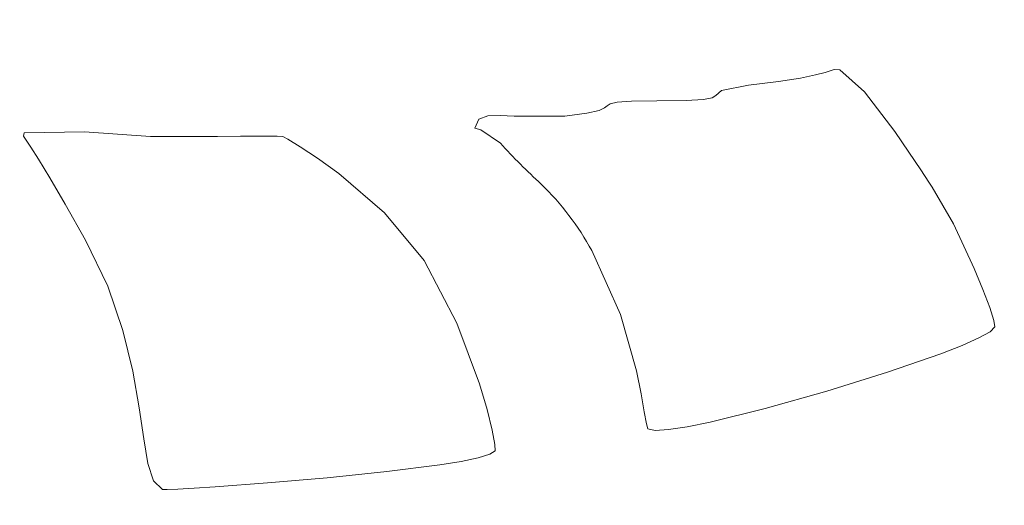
# Model space of a CAD drawing. Header units: millimetres. Extents: x -285 to 176, y -252 to 158.
# Tile 243 of 256: x 29.25 to 33.85, y 60.52 to 62.79. Entities that reach past the tile are written whole.
import ezdxf

# ---------------------------------------------------------------- set-up
doc = ezdxf.new("R2010")
doc.units = ezdxf.units.MM
doc.header["$MEASUREMENT"] = 0
doc.layers.add('Layer 1', color=7, linetype='Continuous')

msp = doc.modelspace()

# ---------------------------------------------------------------- linework, layer by layer
at = {"layer": 'Layer 1', "color": 1, "lineweight": 9}
msp.add_open_spline([(25.7509, 82.7633), (25.7509, 82.7633), (27.8852, 84.8976), (27.8852, 84.8976), (27.8852, 84.8976), (27.8852, 84.8976), (34.9583, 77.8244), (34.9583, 77.8244), (34.9583, 77.8244), (34.9583, 77.8244), (32.824, 75.6936), (32.824, 75.6936), (32.824, 75.6936), (32.824, 75.6936), (42.1833, 66.3344), (42.1833, 66.3344), (42.1833, 66.3344), (42.1833, 66.3344), (44.2505, 68.4017), (44.2505, 68.4017), (44.2505, 68.4017), (44.2505, 68.4017), (51.3202, 61.3285), (51.3202, 61.3285), (51.3202, 61.3285), (51.3202, 61.3285), (49.2529, 59.2613), (49.2529, 59.2613), (49.2529, 59.2613), (49.2529, 59.2613), (57.4973, 51.0203), (57.4973, 51.0203), (57.4973, 51.0203), (57.4973, 51.0203), (49.2918, 42.8147), (49.2918, 42.8147), (49.2918, 42.8147), (49.2918, 42.8147), (51.3202, 40.7828), (51.3202, 40.7828), (51.3202, 40.7828), (51.3202, 40.7828), (44.2505, 33.7096), (44.2505, 33.7096), (44.2505, 33.7096), (44.2505, 33.7096), (42.2185, 35.7416), (42.2185, 35.7416), (42.2185, 35.7416), (42.2185, 35.7416), (32.8593, 26.3824), (32.8593, 26.3824), (32.8593, 26.3824), (32.8593, 26.3824), (34.9583, 24.2869), (34.9583, 24.2869), (34.9583, 24.2869), (34.9583, 24.2869), (27.8852, 17.2137), (27.8852, 17.2137), (27.8852, 17.2137), (27.8852, 17.2137), (25.7897, 19.3127), (25.7897, 19.3127), (25.7897, 19.3127), (25.7897, 19.3127), (24.308, 17.831), (24.308, 17.831), (24.308, 17.831), (24.308, 17.831), (22.5017, 16.5505), (22.5017, 16.5505), (22.5017, 16.5505), (22.5017, 16.5505), (-21.5072, 16.5505), (-21.5072, 16.5505), (-21.5072, 16.5505), (-21.5072, 16.5505), (-21.8036, 16.5505), (-21.8036, 16.5505), (-21.8036, 16.5505), (-21.8036, 16.5505), (-51.2041, 16.5505), (-51.2041, 16.5505), (-51.2041, 16.5505), (-51.2041, 16.5505), (-51.2041, 27.7088), (-51.2041, 27.7088), (-51.2041, 27.7088), (-51.2041, 27.7088), (-54.0933, 27.7088), (-54.0933, 27.7088), (-54.0933, 27.7088), (-54.0933, 27.7088), (-54.0933, 43.0088), (-54.0933, 43.0088), (-54.0933, 43.0088), (-54.0933, 43.0088), (-51.2041, 43.0088), (-51.2041, 43.0088), (-51.2041, 43.0088), (-51.2041, 43.0088), (-51.2041, 59.0919), (-51.2041, 59.0919), (-51.2041, 59.0919), (-51.2041, 59.0919), (-54.0933, 59.0919), (-54.0933, 59.0919), (-54.0933, 59.0919), (-54.0933, 59.0919), (-54.0933, 74.3919), (-54.0933, 74.3919), (-54.0933, 74.3919), (-54.0933, 74.3919), (-51.2039, 74.3919), (-51.2039, 74.3919), (-51.2039, 74.3919), (-51.2039, 74.3919), (-51.2039, 85.5502), (-51.2039, 85.5502), (-51.2039, 85.5502), (-51.2039, 85.5502), (-21.5355, 85.5502), (-21.5355, 85.5502), (-21.5355, 85.5502), (-21.5355, 85.5502), (22.5017, 85.5502), (22.5017, 85.5502), (22.5017, 85.5502), (22.5017, 85.5502), (24.2127, 84.305), (24.2127, 84.305), (24.2127, 84.305), (24.2127, 84.305), (25.7509, 82.7633), (25.7509, 82.7633)], degree=3, knots=[0, 0, 0, 0, 0.028571, 0.028571, 0.028571, 0.028571, 0.057143, 0.057143, 0.057143, 0.057143, 0.085714, 0.085714, 0.085714, 0.085714, 0.114286, 0.114286, 0.114286, 0.114286, 0.142857, 0.142857, 0.142857, 0.142857, 0.171429, 0.171429, 0.171429, 0.171429, 0.2, 0.2, 0.2, 0.2, 0.228571, 0.228571, 0.228571, 0.228571, 0.257143, 0.257143, 0.257143, 0.257143, 0.285714, 0.285714, 0.285714, 0.285714, 0.314286, 0.314286, 0.314286, 0.314286, 0.342857, 0.342857, 0.342857, 0.342857, 0.371429, 0.371429, 0.371429, 0.371429, 0.4, 0.4, 0.4, 0.4, 0.428571, 0.428571, 0.428571, 0.428571, 0.457143, 0.457143, 0.457143, 0.457143, 0.485714, 0.485714, 0.485714, 0.485714, 0.514286, 0.514286, 0.514286, 0.514286, 0.542857, 0.542857, 0.542857, 0.542857, 0.571429, 0.571429, 0.571429, 0.571429, 0.6, 0.6, 0.6, 0.6, 0.628571, 0.628571, 0.628571, 0.628571, 0.657143, 0.657143, 0.657143, 0.657143, 0.685714, 0.685714, 0.685714, 0.685714, 0.714286, 0.714286, 0.714286, 0.714286, 0.742857, 0.742857, 0.742857, 0.742857, 0.771429, 0.771429, 0.771429, 0.771429, 0.8, 0.8, 0.8, 0.8, 0.828571, 0.828571, 0.828571, 0.828571, 0.857143, 0.857143, 0.857143, 0.857143, 0.885714, 0.885714, 0.885714, 0.885714, 0.914286, 0.914286, 0.914286, 0.914286, 0.942857, 0.942857, 0.942857, 0.942857, 1, 1, 1, 1], dxfattribs=at)
at = {"layer": 'Layer 1', "color": 3, "lineweight": 9}
for points, knots in [([(3.8364, 68.1618), (3.8364, 68.1618), (3.72, 68.1636), (3.72, 68.1636), (3.72, 68.1636), (3.72, 68.1636), (3.6248, 68.1631), (3.6248, 68.1631), (3.6248, 68.1631), (3.6248, 68.1631), (3.5507, 68.1514), (3.5507, 68.1514), (3.5507, 68.1514), (3.5507, 68.1514), (3.4977, 68.1195), (3.4977, 68.1195), (3.4977, 68.1195), (3.4977, 68.1195), (3.4659, 68.0983), (3.4659, 68.0983), (3.4659, 68.0983), (3.4659, 68.0983), (3.4685, 67.0839), (3.4685, 67.0839), (3.4685, 67.0839), (3.4685, 67.0839), (3.4711, 66.1348), (3.4711, 66.1348), (3.4711, 66.1348), (3.4711, 66.1348), (3.4735, 65.251), (3.4735, 65.251), (3.4735, 65.251), (3.4735, 65.251), (3.4759, 64.4325), (3.4759, 64.4325), (3.4759, 64.4325), (3.4759, 64.4325), (3.4782, 63.6794), (3.4782, 63.6794), (3.4782, 63.6794), (3.4782, 63.6794), (3.4804, 62.9917), (3.4804, 62.9917), (3.4804, 62.9917), (3.4804, 62.9917), (3.4825, 62.3693), (3.4825, 62.3693), (3.4825, 62.3693), (3.4825, 62.3693), (3.4845, 61.8122), (3.4845, 61.8122), (3.4845, 61.8122), (3.4845, 61.8122), (3.4864, 61.3205), (3.4864, 61.3205), (3.4864, 61.3205), (3.4864, 61.3205), (3.4883, 60.8942), (3.4883, 60.8942), (3.4883, 60.8942), (3.4883, 60.8942), (3.4901, 60.5333), (3.4901, 60.5333), (3.4901, 60.5333), (3.4901, 60.5333), (3.4918, 60.2377), (3.4918, 60.2377), (3.4918, 60.2377), (3.4918, 60.2377), (3.4934, 60.0075), (3.4934, 60.0075), (3.4934, 60.0075), (3.4934, 60.0075), (3.4949, 59.8427), (3.4949, 59.8427), (3.4949, 59.8427), (3.4949, 59.8427), (3.4964, 59.7433), (3.4964, 59.7433), (3.4964, 59.7433), (3.4964, 59.7433), (3.4977, 59.7092), (3.4977, 59.7092), (3.4977, 59.7092), (3.4977, 59.7092), (3.5295, 59.6775), (3.5295, 59.6775), (3.5295, 59.6775), (3.5295, 59.6775), (14.1022, 59.6775), (14.1022, 59.6775), (14.1022, 59.6775), (14.1022, 59.6775), (14.1538, 59.6843), (14.1538, 59.6843), (14.1538, 59.6843), (14.1538, 59.6843), (14.2216, 59.69), (14.2216, 59.69), (14.2216, 59.69), (14.2216, 59.69), (14.3283, 59.6948), (14.3283, 59.6948), (14.3283, 59.6948), (14.3283, 59.6948), (14.4963, 59.6988), (14.4963, 59.6988), (14.4963, 59.6988), (14.4963, 59.6988), (14.6104, 59.7005), (14.6104, 59.7005), (14.6104, 59.7005), (14.6104, 59.7005), (14.7483, 59.7021), (14.7483, 59.7021), (14.7483, 59.7021), (14.7483, 59.7021), (14.9128, 59.7034), (14.9128, 59.7034), (14.9128, 59.7034), (14.9128, 59.7034), (15.1068, 59.7046), (15.1068, 59.7046), (15.1068, 59.7046), (15.1068, 59.7046), (15.333, 59.7056), (15.333, 59.7056), (15.333, 59.7056), (15.333, 59.7056), (15.5943, 59.7065), (15.5943, 59.7065), (15.5943, 59.7065), (15.5943, 59.7065), (15.8935, 59.7073), (15.8935, 59.7073), (15.8935, 59.7073), (15.8935, 59.7073), (16.2334, 59.7079), (16.2334, 59.7079), (16.2334, 59.7079), (16.2334, 59.7079), (16.6169, 59.7084), (16.6169, 59.7084), (16.6169, 59.7084), (16.6169, 59.7084), (17.0468, 59.7089), (17.0468, 59.7089), (17.0468, 59.7089), (17.0468, 59.7089), (17.5258, 59.7092), (17.5258, 59.7092), (17.5258, 59.7092), (17.5258, 59.7092), (18.0568, 59.7094), (18.0568, 59.7094), (18.0568, 59.7094), (18.0568, 59.7094), (18.6426, 59.7096), (18.6426, 59.7096), (18.6426, 59.7096), (18.6426, 59.7096), (19.2861, 59.7097), (19.2861, 59.7097), (19.2861, 59.7097), (19.2861, 59.7097), (19.9901, 59.7097), (19.9901, 59.7097), (19.9901, 59.7097), (19.9901, 59.7097), (20.7573, 59.7097), (20.7573, 59.7097), (20.7573, 59.7097), (20.7573, 59.7097), (21.5906, 59.7097), (21.5906, 59.7097), (21.5906, 59.7097), (21.5906, 59.7097), (22.4929, 59.7096), (22.4929, 59.7096), (22.4929, 59.7096), (22.4929, 59.7096), (23.4668, 59.7095), (23.4668, 59.7095), (23.4668, 59.7095), (23.4668, 59.7095), (24.5154, 59.7095), (24.5154, 59.7095), (24.5154, 59.7095), (24.5154, 59.7095), (25.6413, 59.7094), (25.6413, 59.7094), (25.6413, 59.7094), (25.6413, 59.7094), (26.8474, 59.7093), (26.8474, 59.7093), (26.8474, 59.7093), (26.8474, 59.7093), (28.1366, 59.7092), (28.1366, 59.7092), (28.1366, 59.7092), (28.1366, 59.7092), (29.5115, 59.7092), (29.5115, 59.7092), (29.5115, 59.7092), (29.5115, 59.7092), (29.8546, 59.7103), (29.8546, 59.7103), (29.8546, 59.7103), (29.8546, 59.7103), (30.2528, 59.7175), (30.2528, 59.7175), (30.2528, 59.7175), (30.2528, 59.7175), (30.7007, 59.7364), (30.7007, 59.7364), (30.7007, 59.7364), (30.7007, 59.7364), (31.1925, 59.7727), (31.1925, 59.7727), (31.1925, 59.7727), (31.1925, 59.7727), (31.7227, 59.8322), (31.7227, 59.8322), (31.7227, 59.8322), (31.7227, 59.8322), (32.2857, 59.9206), (32.2857, 59.9206), (32.2857, 59.9206), (32.2857, 59.9206), (32.8758, 60.0435), (32.8758, 60.0435), (32.8758, 60.0435), (32.8758, 60.0435), (33.4873, 60.2067), (33.4873, 60.2067), (33.4873, 60.2067), (33.4873, 60.2067), (33.7741, 60.2997), (33.7741, 60.2997), (33.7741, 60.2997), (33.7741, 60.2997), (34.1084, 60.4215), (34.1084, 60.4215), (34.1084, 60.4215), (34.1084, 60.4215), (34.4786, 60.5705), (34.4786, 60.5705), (34.4786, 60.5705), (34.4786, 60.5705), (34.8733, 60.7451), (34.8733, 60.7451), (34.8733, 60.7451), (34.8733, 60.7451), (35.6905, 61.1646), (35.6905, 61.1646), (35.6905, 61.1646), (35.6905, 61.1646), (36.4683, 61.6671), (36.4683, 61.6671), (36.4683, 61.6671), (36.8846, 61.9877), (37.2772, 62.3379), (37.6431, 62.7149), (37.6431, 62.7149), (37.6431, 62.7149), (37.9879, 63.0909), (37.9879, 63.0909), (37.9879, 63.0909), (37.9879, 63.0909), (38.2979, 63.4795), (38.2979, 63.4795), (38.2979, 63.4795), (38.2979, 63.4795), (38.4229, 63.6544), (38.4229, 63.6544), (38.4229, 63.6544), (38.4229, 63.6544), (38.5187, 63.8033), (38.5187, 63.8033), (38.5187, 63.8033), (38.5187, 63.8033), (38.5785, 63.9167), (38.5785, 63.9167), (38.5785, 63.9167), (38.5785, 63.9167), (38.5955, 63.9849), (38.5955, 63.9849), (38.5955, 63.9849), (38.5955, 63.9849), (38.5715, 64.0229), (38.5715, 64.0229), (38.5715, 64.0229), (38.5715, 64.0229), (38.5107, 64.1061), (38.5107, 64.1061), (38.5107, 64.1061), (38.5107, 64.1061), (38.4219, 64.2236), (38.4219, 64.2236), (38.4219, 64.2236), (38.4219, 64.2236), (38.3138, 64.3646), (38.3138, 64.3646), (38.3138, 64.3646), (38.3138, 64.3646), (38.0752, 64.674), (38.0752, 64.674), (38.0752, 64.674), (38.0752, 64.674), (37.8653, 64.948), (37.8653, 64.948), (37.8653, 64.948), (37.8653, 64.948), (37.8448, 64.971), (37.8448, 64.971), (37.8448, 64.971), (37.8448, 64.971), (37.7911, 65.0305), (37.7911, 65.0305), (37.7911, 65.0305), (37.7911, 65.0305), (37.708, 65.1198), (37.708, 65.1198), (37.708, 65.1198), (37.708, 65.1198), (37.5994, 65.2324), (37.5994, 65.2324), (37.5994, 65.2324), (37.5994, 65.2324), (37.3211, 65.5011), (37.3211, 65.5011), (37.3211, 65.5011), (37.3211, 65.5011), (36.9869, 65.7841), (36.9869, 65.7841), (36.9869, 65.7841), (36.9869, 65.7841), (36.9702, 65.8039), (36.9702, 65.8039), (36.9702, 65.8039), (36.9702, 65.8039), (36.9209, 65.8579), (36.9209, 65.8579), (36.9209, 65.8579), (36.9209, 65.8579), (36.821, 65.95), (36.821, 65.95), (36.821, 65.95), (36.821, 65.95), (36.6522, 66.0839), (36.6522, 66.0839), (36.6522, 66.0839), (36.6522, 66.0839), (36.5363, 66.1678), (36.5363, 66.1678), (36.5363, 66.1678), (36.5363, 66.1678), (36.3963, 66.2635), (36.3963, 66.2635), (36.3963, 66.2635), (36.3963, 66.2635), (36.2299, 66.3716), (36.2299, 66.3716), (36.2299, 66.3716), (36.2299, 66.3716), (36.0349, 66.4925), (36.0349, 66.4925), (36.0349, 66.4925), (36.0349, 66.4925), (35.809, 66.6267), (35.809, 66.6267), (35.809, 66.6267), (35.809, 66.6267), (35.55, 66.7747), (35.55, 66.7747), (35.55, 66.7747), (35.55, 66.7747), (35.2555, 66.937), (35.2555, 66.937), (35.2555, 66.937), (35.2555, 66.937), (34.9232, 67.114), (34.9232, 67.114), (34.9232, 67.114), (34.9232, 67.114), (34.6914, 67.2236), (34.6914, 67.2236), (34.6914, 67.2236), (34.6914, 67.2236), (34.389, 67.3462), (34.389, 67.3462), (34.389, 67.3462), (34.389, 67.3462), (34.0379, 67.4745), (34.0379, 67.4745), (34.0379, 67.4745), (34.0379, 67.4745), (33.6602, 67.6009), (33.6602, 67.6009), (33.6602, 67.6009), (33.6602, 67.6009), (33.2779, 67.718), (33.2779, 67.718), (33.2779, 67.718), (33.2779, 67.718), (32.913, 67.8185), (32.913, 67.8185), (32.913, 67.8185), (32.913, 67.8185), (32.5874, 67.8948), (32.5874, 67.8948), (32.5874, 67.8948), (32.5874, 67.8948), (32.3231, 67.9395), (32.3231, 67.9395), (32.3231, 67.9395), (32.3231, 67.9395), (32.1374, 67.9636), (32.1374, 67.9636), (32.1374, 67.9636), (32.1374, 67.9636), (31.9853, 67.9866), (31.9853, 67.9866), (31.9853, 67.9866), (31.9853, 67.9866), (31.8592, 68.0085), (31.8592, 68.0085), (31.8592, 68.0085), (31.8592, 68.0085), (31.7517, 68.0293), (31.7517, 68.0293), (31.7517, 68.0293), (31.7517, 68.0293), (31.5618, 68.0672), (31.5618, 68.0672), (31.5618, 68.0672), (31.5618, 68.0672), (31.3552, 68.0996), (31.3552, 68.0996), (31.3552, 68.0996), (31.3552, 68.0996), (31.2268, 68.1136), (31.2268, 68.1136), (31.2268, 68.1136), (31.2268, 68.1136), (31.0714, 68.1259), (31.0714, 68.1259), (31.0714, 68.1259), (31.0714, 68.1259), (30.8816, 68.1365), (30.8816, 68.1365), (30.8816, 68.1365), (30.8816, 68.1365), (30.6499, 68.1454), (30.6499, 68.1454), (30.6499, 68.1454), (30.6499, 68.1454), (30.3686, 68.1525), (30.3686, 68.1525), (30.3686, 68.1525), (30.3686, 68.1525), (30.0301, 68.1576), (30.0301, 68.1576), (30.0301, 68.1576), (30.0301, 68.1576), (29.6271, 68.1607), (29.6271, 68.1607), (29.6271, 68.1607), (29.6271, 68.1607), (29.1517, 68.1618), (29.1517, 68.1618), (29.1517, 68.1618), (29.1517, 68.1618), (3.8364, 68.1618), (3.8364, 68.1618)], [0, 0, 0, 0, 0.008333, 0.008333, 0.008333, 0.008333, 0.016667, 0.016667, 0.016667, 0.016667, 0.025, 0.025, 0.025, 0.025, 0.033333, 0.033333, 0.033333, 0.033333, 0.041667, 0.041667, 0.041667, 0.041667, 0.05, 0.05, 0.05, 0.05, 0.058333, 0.058333, 0.058333, 0.058333, 0.066667, 0.066667, 0.066667, 0.066667, 0.075, 0.075, 0.075, 0.075, 0.083333, 0.083333, 0.083333, 0.083333, 0.091667, 0.091667, 0.091667, 0.091667, 0.1, 0.1, 0.1, 0.1, 0.108333, 0.108333, 0.108333, 0.108333, 0.116667, 0.116667, 0.116667, 0.116667, 0.125, 0.125, 0.125, 0.125, 0.133333, 0.133333, 0.133333, 0.133333, 0.141667, 0.141667, 0.141667, 0.141667, 0.15, 0.15, 0.15, 0.15, 0.158333, 0.158333, 0.158333, 0.158333, 0.166667, 0.166667, 0.166667, 0.166667, 0.175, 0.175, 0.175, 0.175, 0.183333, 0.183333, 0.183333, 0.183333, 0.191667, 0.191667, 0.191667, 0.191667, 0.2, 0.2, 0.2, 0.2, 0.208333, 0.208333, 0.208333, 0.208333, 0.216667, 0.216667, 0.216667, 0.216667, 0.225, 0.225, 0.225, 0.225, 0.233333, 0.233333, 0.233333, 0.233333, 0.241667, 0.241667, 0.241667, 0.241667, 0.25, 0.25, 0.25, 0.25, 0.258333, 0.258333, 0.258333, 0.258333, 0.266667, 0.266667, 0.266667, 0.266667, 0.275, 0.275, 0.275, 0.275, 0.283333, 0.283333, 0.283333, 0.283333, 0.291667, 0.291667, 0.291667, 0.291667, 0.3, 0.3, 0.3, 0.3, 0.308333, 0.308333, 0.308333, 0.308333, 0.316667, 0.316667, 0.316667, 0.316667, 0.325, 0.325, 0.325, 0.325, 0.333333, 0.333333, 0.333333, 0.333333, 0.341667, 0.341667, 0.341667, 0.341667, 0.35, 0.35, 0.35, 0.35, 0.358333, 0.358333, 0.358333, 0.358333, 0.366667, 0.366667, 0.366667, 0.366667, 0.375, 0.375, 0.375, 0.375, 0.383333, 0.383333, 0.383333, 0.383333, 0.391667, 0.391667, 0.391667, 0.391667, 0.4, 0.4, 0.4, 0.4, 0.408333, 0.408333, 0.408333, 0.408333, 0.416667, 0.416667, 0.416667, 0.416667, 0.425, 0.425, 0.425, 0.425, 0.433333, 0.433333, 0.433333, 0.433333, 0.441667, 0.441667, 0.441667, 0.441667, 0.45, 0.45, 0.45, 0.45, 0.458333, 0.458333, 0.458333, 0.458333, 0.466667, 0.466667, 0.466667, 0.466667, 0.475, 0.475, 0.475, 0.475, 0.483333, 0.483333, 0.483333, 0.483333, 0.491667, 0.491667, 0.491667, 0.491667, 0.5, 0.5, 0.5, 0.5, 0.508333, 0.508333, 0.508333, 0.508333, 0.516667, 0.516667, 0.516667, 0.516667, 0.525, 0.525, 0.525, 0.525, 0.533333, 0.533333, 0.533333, 0.533333, 0.541667, 0.541667, 0.541667, 0.541667, 0.55, 0.55, 0.55, 0.55, 0.558333, 0.558333, 0.558333, 0.558333, 0.566667, 0.566667, 0.566667, 0.566667, 0.575, 0.575, 0.575, 0.575, 0.583333, 0.583333, 0.583333, 0.583333, 0.591667, 0.591667, 0.591667, 0.591667, 0.6, 0.6, 0.6, 0.6, 0.608333, 0.608333, 0.608333, 0.608333, 0.616667, 0.616667, 0.616667, 0.616667, 0.625, 0.625, 0.625, 0.625, 0.633333, 0.633333, 0.633333, 0.633333, 0.641667, 0.641667, 0.641667, 0.641667, 0.65, 0.65, 0.65, 0.65, 0.658333, 0.658333, 0.658333, 0.658333, 0.666667, 0.666667, 0.666667, 0.666667, 0.675, 0.675, 0.675, 0.675, 0.683333, 0.683333, 0.683333, 0.683333, 0.691667, 0.691667, 0.691667, 0.691667, 0.7, 0.7, 0.7, 0.7, 0.708333, 0.708333, 0.708333, 0.708333, 0.716667, 0.716667, 0.716667, 0.716667, 0.725, 0.725, 0.725, 0.725, 0.733333, 0.733333, 0.733333, 0.733333, 0.741667, 0.741667, 0.741667, 0.741667, 0.75, 0.75, 0.75, 0.75, 0.758333, 0.758333, 0.758333, 0.758333, 0.766667, 0.766667, 0.766667, 0.766667, 0.775, 0.775, 0.775, 0.775, 0.783333, 0.783333, 0.783333, 0.783333, 0.791667, 0.791667, 0.791667, 0.791667, 0.8, 0.8, 0.8, 0.8, 0.808333, 0.808333, 0.808333, 0.808333, 0.816667, 0.816667, 0.816667, 0.816667, 0.825, 0.825, 0.825, 0.825, 0.833333, 0.833333, 0.833333, 0.833333, 0.841667, 0.841667, 0.841667, 0.841667, 0.85, 0.85, 0.85, 0.85, 0.858333, 0.858333, 0.858333, 0.858333, 0.866667, 0.866667, 0.866667, 0.866667, 0.875, 0.875, 0.875, 0.875, 0.883333, 0.883333, 0.883333, 0.883333, 0.891667, 0.891667, 0.891667, 0.891667, 0.9, 0.9, 0.9, 0.9, 0.908333, 0.908333, 0.908333, 0.908333, 0.916667, 0.916667, 0.916667, 0.916667, 0.925, 0.925, 0.925, 0.925, 0.933333, 0.933333, 0.933333, 0.933333, 0.941667, 0.941667, 0.941667, 0.941667, 0.95, 0.95, 0.95, 0.95, 0.958333, 0.958333, 0.958333, 0.958333, 0.966667, 0.966667, 0.966667, 0.966667, 0.975, 0.975, 0.975, 0.975, 0.983333, 0.983333, 0.983333, 0.983333, 1, 1, 1, 1]), ([(31.3742, 62.281), (31.3742, 62.281), (31.4025, 62.2735), (31.4025, 62.2735), (31.4025, 62.2735), (31.4025, 62.2735), (31.4941, 62.2104), (31.4941, 62.2104), (31.4941, 62.2104), (31.5546, 62.144), (31.6182, 62.0804), (31.6846, 62.0199), (31.6846, 62.0199), (31.7778, 61.9282), (31.8574, 61.8237), (31.921, 61.7095), (31.921, 61.7095), (31.921, 61.7095), (32.0546, 61.4117), (32.0546, 61.4117), (32.0546, 61.4117), (32.0546, 61.4117), (32.1296, 61.1477), (32.1296, 61.1477), (32.1296, 61.1477), (32.1296, 61.1477), (32.1513, 61.0405), (32.1513, 61.0405), (32.1513, 61.0405), (32.1513, 61.0405), (32.1656, 60.9564), (32.1656, 60.9564), (32.1656, 60.9564), (32.1656, 60.9564), (32.175, 60.9002), (32.175, 60.9002), (32.175, 60.9002), (32.175, 60.9002), (32.182, 60.8769), (32.182, 60.8769), (32.182, 60.8769), (32.182, 60.8769), (32.2162, 60.8701), (32.2162, 60.8701), (32.2162, 60.8701), (32.2162, 60.8701), (32.2787, 60.8741), (32.2787, 60.8741), (32.2787, 60.8741), (32.2787, 60.8741), (32.3654, 60.8875), (32.3654, 60.8875), (32.3654, 60.8875), (32.3654, 60.8875), (32.4723, 60.9092), (32.4723, 60.9092), (32.4723, 60.9092), (32.4723, 60.9092), (32.7294, 60.9721), (32.7294, 60.9721), (32.7294, 60.9721), (32.7294, 60.9721), (33.0168, 61.0529), (33.0168, 61.0529), (33.0168, 61.0529), (33.0168, 61.0529), (33.3011, 61.1414), (33.3011, 61.1414), (33.3011, 61.1414), (33.3011, 61.1414), (33.5488, 61.2277), (33.5488, 61.2277), (33.5488, 61.2277), (33.5488, 61.2277), (33.6486, 61.2668), (33.6486, 61.2668), (33.6486, 61.2668), (33.6486, 61.2668), (33.7267, 61.3016), (33.7267, 61.3016), (33.7267, 61.3016), (33.7267, 61.3016), (33.779, 61.3308), (33.779, 61.3308), (33.779, 61.3308), (33.779, 61.3308), (33.8013, 61.3532), (33.8013, 61.3532), (33.8013, 61.3532), (33.8013, 61.3532), (33.7969, 61.3831), (33.7969, 61.3831), (33.7969, 61.3831), (33.7969, 61.3831), (33.7774, 61.4437), (33.7774, 61.4437), (33.7774, 61.4437), (33.7774, 61.4437), (33.7459, 61.5271), (33.7459, 61.5271), (33.7459, 61.5271), (33.7459, 61.5271), (33.7052, 61.6253), (33.7052, 61.6253), (33.7052, 61.6253), (33.7052, 61.6253), (33.6079, 61.8339), (33.6079, 61.8339), (33.6079, 61.8339), (33.6079, 61.8339), (33.5085, 62.0058), (33.5085, 62.0058), (33.5085, 62.0058), (33.5085, 62.0058), (33.4937, 62.0286), (33.4937, 62.0286), (33.4937, 62.0286), (33.4937, 62.0286), (33.4557, 62.0868), (33.4557, 62.0868), (33.4557, 62.0868), (33.4557, 62.0868), (33.4006, 62.1692), (33.4006, 62.1692), (33.4006, 62.1692), (33.4006, 62.1692), (33.3343, 62.2647), (33.3343, 62.2647), (33.3343, 62.2647), (33.3343, 62.2647), (33.1925, 62.4498), (33.1925, 62.4498), (33.1925, 62.4498), (33.1925, 62.4498), (33.0781, 62.5526), (33.0781, 62.5526), (33.0781, 62.5526), (33.0781, 62.5526), (33.0516, 62.5555), (33.0516, 62.5555), (33.0516, 62.5555), (33.0516, 62.5555), (33.0089, 62.5411), (33.0089, 62.5411), (33.0089, 62.5411), (33.0089, 62.5411), (32.964, 62.5292), (32.964, 62.5292), (32.964, 62.5292), (32.964, 62.5292), (32.8941, 62.5149), (32.8941, 62.5149), (32.8941, 62.5149), (32.8941, 62.5149), (32.7921, 62.499), (32.7921, 62.499), (32.7921, 62.499), (32.7921, 62.499), (32.6512, 62.4821), (32.6512, 62.4821), (32.6512, 62.4821), (32.6512, 62.4821), (32.525, 62.4571), (32.525, 62.4571), (32.525, 62.4571), (32.525, 62.4571), (32.4987, 62.4331), (32.4987, 62.4331), (32.4987, 62.4331), (32.4987, 62.4331), (32.4822, 62.423), (32.4822, 62.423), (32.4822, 62.423), (32.4822, 62.423), (32.4419, 62.4151), (32.4419, 62.4151), (32.4419, 62.4151), (32.4419, 62.4151), (32.3614, 62.4099), (32.3614, 62.4099), (32.3614, 62.4099), (32.3614, 62.4099), (32.2244, 62.408), (32.2244, 62.408), (32.2244, 62.408), (32.2244, 62.408), (32.1059, 62.4064), (32.1059, 62.4064), (32.1059, 62.4064), (32.1059, 62.4064), (32.0386, 62.4019), (32.0386, 62.4019), (32.0386, 62.4019), (32.0386, 62.4019), (32.0061, 62.395), (32.0061, 62.395), (32.0061, 62.395), (32.0061, 62.395), (31.992, 62.3859), (31.992, 62.3859), (31.992, 62.3859), (31.992, 62.3859), (31.9801, 62.3753), (31.9801, 62.3753), (31.9801, 62.3753), (31.9801, 62.3753), (31.9541, 62.3633), (31.9541, 62.3633), (31.9541, 62.3633), (31.9541, 62.3633), (31.8975, 62.3506), (31.8975, 62.3506), (31.8975, 62.3506), (31.8975, 62.3506), (31.794, 62.3374), (31.794, 62.3374), (31.794, 62.3374), (31.794, 62.3374), (31.5577, 62.3374), (31.5577, 62.3374), (31.5577, 62.3374), (31.5577, 62.3374), (31.4928, 62.3395), (31.4928, 62.3395), (31.4928, 62.3395), (31.4928, 62.3395), (31.4355, 62.3383), (31.4355, 62.3383), (31.4355, 62.3383), (31.4355, 62.3383), (31.3935, 62.3225), (31.3935, 62.3225), (31.3935, 62.3225), (31.3935, 62.3225), (31.3742, 62.281), (31.3742, 62.281)], [0, 0, 0, 0, 0.016667, 0.016667, 0.016667, 0.016667, 0.033333, 0.033333, 0.033333, 0.033333, 0.05, 0.05, 0.05, 0.05, 0.066667, 0.066667, 0.066667, 0.066667, 0.083333, 0.083333, 0.083333, 0.083333, 0.1, 0.1, 0.1, 0.1, 0.116667, 0.116667, 0.116667, 0.116667, 0.133333, 0.133333, 0.133333, 0.133333, 0.15, 0.15, 0.15, 0.15, 0.166667, 0.166667, 0.166667, 0.166667, 0.183333, 0.183333, 0.183333, 0.183333, 0.2, 0.2, 0.2, 0.2, 0.216667, 0.216667, 0.216667, 0.216667, 0.233333, 0.233333, 0.233333, 0.233333, 0.25, 0.25, 0.25, 0.25, 0.266667, 0.266667, 0.266667, 0.266667, 0.283333, 0.283333, 0.283333, 0.283333, 0.3, 0.3, 0.3, 0.3, 0.316667, 0.316667, 0.316667, 0.316667, 0.333333, 0.333333, 0.333333, 0.333333, 0.35, 0.35, 0.35, 0.35, 0.366667, 0.366667, 0.366667, 0.366667, 0.383333, 0.383333, 0.383333, 0.383333, 0.4, 0.4, 0.4, 0.4, 0.416667, 0.416667, 0.416667, 0.416667, 0.433333, 0.433333, 0.433333, 0.433333, 0.45, 0.45, 0.45, 0.45, 0.466667, 0.466667, 0.466667, 0.466667, 0.483333, 0.483333, 0.483333, 0.483333, 0.5, 0.5, 0.5, 0.5, 0.516667, 0.516667, 0.516667, 0.516667, 0.533333, 0.533333, 0.533333, 0.533333, 0.55, 0.55, 0.55, 0.55, 0.566667, 0.566667, 0.566667, 0.566667, 0.583333, 0.583333, 0.583333, 0.583333, 0.6, 0.6, 0.6, 0.6, 0.616667, 0.616667, 0.616667, 0.616667, 0.633333, 0.633333, 0.633333, 0.633333, 0.65, 0.65, 0.65, 0.65, 0.666667, 0.666667, 0.666667, 0.666667, 0.683333, 0.683333, 0.683333, 0.683333, 0.7, 0.7, 0.7, 0.7, 0.716667, 0.716667, 0.716667, 0.716667, 0.733333, 0.733333, 0.733333, 0.733333, 0.75, 0.75, 0.75, 0.75, 0.766667, 0.766667, 0.766667, 0.766667, 0.783333, 0.783333, 0.783333, 0.783333, 0.8, 0.8, 0.8, 0.8, 0.816667, 0.816667, 0.816667, 0.816667, 0.833333, 0.833333, 0.833333, 0.833333, 0.85, 0.85, 0.85, 0.85, 0.866667, 0.866667, 0.866667, 0.866667, 0.883333, 0.883333, 0.883333, 0.883333, 0.9, 0.9, 0.9, 0.9, 0.916667, 0.916667, 0.916667, 0.916667, 0.933333, 0.933333, 0.933333, 0.933333, 0.95, 0.95, 0.95, 0.95, 0.966667, 0.966667, 0.966667, 0.966667, 1, 1, 1, 1]), ([(29.9172, 60.5947), (29.9172, 60.5947), (29.9382, 60.5941), (29.9382, 60.5941), (29.9382, 60.5941), (29.9382, 60.5941), (29.9891, 60.596), (29.9891, 60.596), (29.9891, 60.596), (29.9891, 60.596), (30.0657, 60.6002), (30.0657, 60.6002), (30.0657, 60.6002), (30.0657, 60.6002), (30.1637, 60.6065), (30.1637, 60.6065), (30.1637, 60.6065), (30.1637, 60.6065), (30.4071, 60.6247), (30.4071, 60.6247), (30.4071, 60.6247), (30.4071, 60.6247), (30.6854, 60.649), (30.6854, 60.649), (30.6854, 60.649), (30.6854, 60.649), (30.9647, 60.6777), (30.9647, 60.6777), (30.9647, 60.6777), (30.9647, 60.6777), (31.2111, 60.7093), (31.2111, 60.7093), (31.2111, 60.7093), (31.2111, 60.7093), (31.3113, 60.7257), (31.3113, 60.7257), (31.3113, 60.7257), (31.3113, 60.7257), (31.3906, 60.7422), (31.3906, 60.7422), (31.3906, 60.7422), (31.3906, 60.7422), (31.4447, 60.7585), (31.4447, 60.7585), (31.4447, 60.7585), (31.4447, 60.7585), (31.4694, 60.7746), (31.4694, 60.7746), (31.4694, 60.7746), (31.4694, 60.7746), (31.4679, 60.8046), (31.4679, 60.8046), (31.4679, 60.8046), (31.4679, 60.8046), (31.4553, 60.8714), (31.4553, 60.8714), (31.4553, 60.8714), (31.4553, 60.8714), (31.4315, 60.9682), (31.4315, 60.9682), (31.4315, 60.9682), (31.4315, 60.9682), (31.3963, 61.0882), (31.3963, 61.0882), (31.3963, 61.0882), (31.3963, 61.0882), (31.2909, 61.3704), (31.2909, 61.3704), (31.2909, 61.3704), (31.2909, 61.3704), (31.1379, 61.6636), (31.1379, 61.6636), (31.1379, 61.6636), (31.1379, 61.6636), (30.9534, 61.886), (30.9534, 61.886), (30.9534, 61.886), (30.9534, 61.886), (30.7393, 62.0693), (30.7393, 62.0693), (30.7393, 62.0693), (30.7393, 62.0693), (30.641, 62.1404), (30.641, 62.1404), (30.641, 62.1404), (30.641, 62.1404), (30.5594, 62.1945), (30.5594, 62.1945), (30.5594, 62.1945), (30.5594, 62.1945), (30.5025, 62.2292), (30.5025, 62.2292), (30.5025, 62.2292), (30.5025, 62.2292), (30.4781, 62.2422), (30.4781, 62.2422), (30.4781, 62.2422), (30.4781, 62.2422), (30.4526, 62.2437), (30.4526, 62.2437), (30.4526, 62.2437), (30.4526, 62.2437), (30.3613, 62.2435), (30.3613, 62.2435), (30.3613, 62.2435), (30.3613, 62.2435), (30.2816, 62.2431), (30.2816, 62.2431), (30.2816, 62.2431), (30.2816, 62.2431), (30.1741, 62.2427), (30.1741, 62.2427), (30.1741, 62.2427), (30.1741, 62.2427), (30.0351, 62.2423), (30.0351, 62.2423), (30.0351, 62.2423), (30.0351, 62.2423), (29.8608, 62.2422), (29.8608, 62.2422), (29.8608, 62.2422), (29.8608, 62.2422), (29.553, 62.2642), (29.553, 62.2642), (29.553, 62.2642), (29.553, 62.2642), (29.2716, 62.2598), (29.2716, 62.2598), (29.2716, 62.2598), (29.2716, 62.2598), (29.2692, 62.2431), (29.2692, 62.2431), (29.2692, 62.2431), (29.2692, 62.2431), (29.3021, 62.1919), (29.3021, 62.1919), (29.3021, 62.1919), (29.3021, 62.1919), (29.3384, 62.1357), (29.3384, 62.1357), (29.3384, 62.1357), (29.3384, 62.1357), (29.3913, 62.0495), (29.3913, 62.0495), (29.3913, 62.0495), (29.3913, 62.0495), (29.4634, 61.9262), (29.4634, 61.9262), (29.4634, 61.9262), (29.4634, 61.9262), (29.5574, 61.7589), (29.5574, 61.7589), (29.5574, 61.7589), (29.5574, 61.7589), (29.6615, 61.5427), (29.6615, 61.5427), (29.6615, 61.5427), (29.6615, 61.5427), (29.7327, 61.3369), (29.7327, 61.3369), (29.7327, 61.3369), (29.7327, 61.3369), (29.7792, 61.1462), (29.7792, 61.1462), (29.7792, 61.1462), (29.7792, 61.1462), (29.8088, 60.9757), (29.8088, 60.9757), (29.8088, 60.9757), (29.8088, 60.9757), (29.8295, 60.8304), (29.8295, 60.8304), (29.8295, 60.8304), (29.8295, 60.8304), (29.8491, 60.7151), (29.8491, 60.7151), (29.8491, 60.7151), (29.8491, 60.7151), (29.8758, 60.6349), (29.8758, 60.6349), (29.8758, 60.6349), (29.8758, 60.6349), (29.9172, 60.5947), (29.9172, 60.5947)], [0, 0, 0, 0, 0.021277, 0.021277, 0.021277, 0.021277, 0.042553, 0.042553, 0.042553, 0.042553, 0.06383, 0.06383, 0.06383, 0.06383, 0.085106, 0.085106, 0.085106, 0.085106, 0.106383, 0.106383, 0.106383, 0.106383, 0.12766, 0.12766, 0.12766, 0.12766, 0.148936, 0.148936, 0.148936, 0.148936, 0.170213, 0.170213, 0.170213, 0.170213, 0.191489, 0.191489, 0.191489, 0.191489, 0.212766, 0.212766, 0.212766, 0.212766, 0.234043, 0.234043, 0.234043, 0.234043, 0.255319, 0.255319, 0.255319, 0.255319, 0.276596, 0.276596, 0.276596, 0.276596, 0.297872, 0.297872, 0.297872, 0.297872, 0.319149, 0.319149, 0.319149, 0.319149, 0.340426, 0.340426, 0.340426, 0.340426, 0.361702, 0.361702, 0.361702, 0.361702, 0.382979, 0.382979, 0.382979, 0.382979, 0.404255, 0.404255, 0.404255, 0.404255, 0.425532, 0.425532, 0.425532, 0.425532, 0.446809, 0.446809, 0.446809, 0.446809, 0.468085, 0.468085, 0.468085, 0.468085, 0.489362, 0.489362, 0.489362, 0.489362, 0.510638, 0.510638, 0.510638, 0.510638, 0.531915, 0.531915, 0.531915, 0.531915, 0.553191, 0.553191, 0.553191, 0.553191, 0.574468, 0.574468, 0.574468, 0.574468, 0.595745, 0.595745, 0.595745, 0.595745, 0.617021, 0.617021, 0.617021, 0.617021, 0.638298, 0.638298, 0.638298, 0.638298, 0.659574, 0.659574, 0.659574, 0.659574, 0.680851, 0.680851, 0.680851, 0.680851, 0.702128, 0.702128, 0.702128, 0.702128, 0.723404, 0.723404, 0.723404, 0.723404, 0.744681, 0.744681, 0.744681, 0.744681, 0.765957, 0.765957, 0.765957, 0.765957, 0.787234, 0.787234, 0.787234, 0.787234, 0.808511, 0.808511, 0.808511, 0.808511, 0.829787, 0.829787, 0.829787, 0.829787, 0.851064, 0.851064, 0.851064, 0.851064, 0.87234, 0.87234, 0.87234, 0.87234, 0.893617, 0.893617, 0.893617, 0.893617, 0.914894, 0.914894, 0.914894, 0.914894, 0.93617, 0.93617, 0.93617, 0.93617, 0.957447, 0.957447, 0.957447, 0.957447, 1, 1, 1, 1])]:
    msp.add_open_spline(points, degree=3, knots=knots, dxfattribs=at)

doc.saveas('drawing.dxf')
